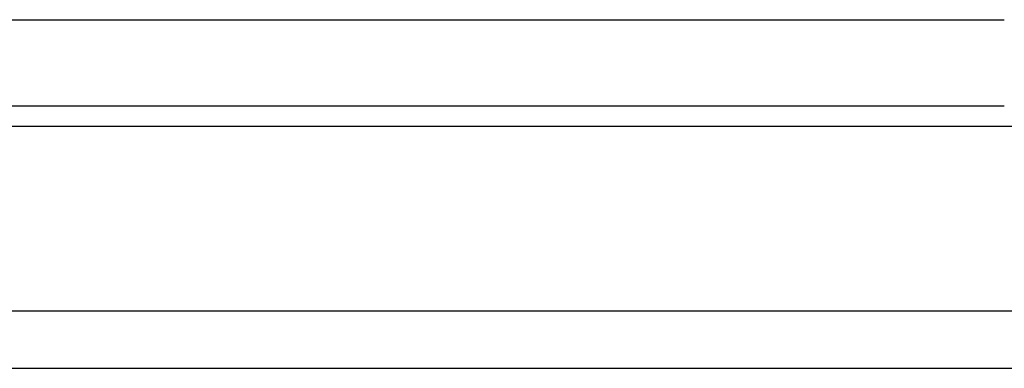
# Model space of a CAD drawing. Header units: millimetres. Extents: x 289 to 527, y -436 to -355.
# Tile 48 of 50: x 474.96 to 486.96, y -422.44 to -418.19. Entities that reach past the tile are written whole.
import ezdxf

# ---------------------------------------------------------------- set-up
doc = ezdxf.new("R2010")
doc.units = ezdxf.units.MM
doc.header["$LTSCALE"] = 0.1
doc.layers.add('OUT', color=3, linetype='CONTINUOUS')

msp = doc.modelspace()

# ---------------------------------------------------------------- linework, layer by layer
at = {"layer": 'OUT', "color": 0}
for p, q in [((438.959, -418.19), (486.959, -418.19)), ((438.959, -419.24), (486.959, -419.24)), ((396.373, -419.49), (526.959, -419.49)), ((396.134, -421.74), (526.959, -421.74)), ((376.959, -422.44), (526.959, -422.44))]:
    msp.add_line(p, q, dxfattribs=at)

doc.saveas('drawing.dxf')
